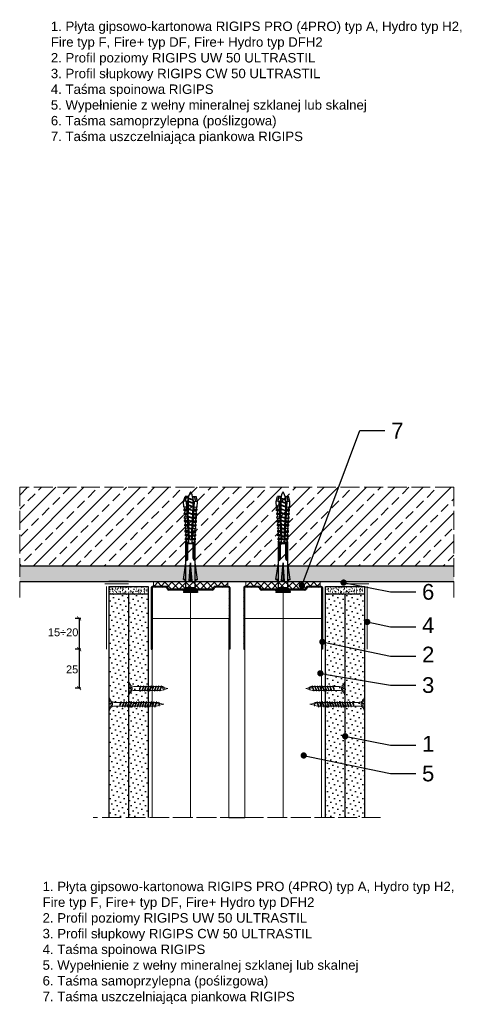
# Model space of a CAD drawing. Header units: millimetres. Extents: x 2139 to 3602, y -61 to 1415.
# Tile 1 of 6: x 2139 to 2417, y -61 to 565. Entities that reach past the tile are written whole.
import ezdxf
from ezdxf import colors
from ezdxf.entities.mleader import LeaderData, LeaderLine
from ezdxf.math import Vec2, Vec3

# ---------------------------------------------------------------- set-up
doc = ezdxf.new("R2010")
doc.units = ezdxf.units.MM
doc.linetypes.add('ACAD_ISO02W100', pattern=[15, 12, -3])
for name, color, linetype, lineweight in [('_ISOVER WELNA', 7, 'BATTING', 9), ('_RIGIPS AKCESORIA', 7, 'Continuous', 18), ('_RIGIPS G-K', 7, 'Continuous', 25), ('_RIGIPS PROFIL', 7, 'Continuous', 18), ('KRESKOWANIE', 7, 'Continuous', 9), ('OPISY', 7, 'Continuous', 9), ('PRZERYWANA', 7, 'ACAD_ISO02W100', 9), ('WYMIARY', 7, 'Continuous', 25)]:
    doc.layers.add(name, color=color, linetype=linetype, lineweight=lineweight)
doc.styles.get("Standard").update_dxf_attribs({"font": 'arial.ttf'})
doc.linetypes.add('BATTING', pattern='A,0.00254,-2.54,[134,ltypeshp.shx,S=2.54,R=0,X=-2.54,Y=0],-5.08,[134,ltypeshp.shx,S=2.54,R=180,X=2.54,Y=0],-2.54', length=10.16254)
pattern_1 = [(225, (-30.9, -801.0018), (1.122532, -3.367596), [0, -3.175])]
pattern_2 = [(225, (30.9, -801.0018), (1.122532, -3.367596), [0, -3.175])]

# ---------------------------------------------------------------- blocks, each defined once
blk = doc.blocks.new('TN 25')
at = {"layer": '_RIGIPS AKCESORIA'}
for p, q in [((0, -0.84), (0, 7.16)), ((0, 7.16), (0.46, 7.16)), ((0.46, 7.16), (0.46, 4.78)), ((0.46, 4.78), (0, 4.78)), ((0, 3.5), (1.77, 3.5)), ((0, 2.83), (1.77, 2.83)), ((0.46, 1.64), (0, 1.64)), ((0.46, -0.84), (0.46, 1.64)), ((1.77, 3.5), (1.77, 4.2)), ((1.77, 2.83), (1.77, 2.18)), ((3.02, 4.46), (8.47, 4.46)), ((7.49, 2.01), (3.55, 2.01)), ((7.12, 4.46), (7.12, 3.18)), ((8.03, 2.01), (7.12, 4.46)), ((7.12, 3.18), (7.65, 1.53)), ((7.65, 1.53), (8.03, 2.01)), ((9.41, 2.01), (8.03, 2.01)), ((8.47, 4.46), (8.79, 5)), ((9.61, 1.51), (8.47, 4.46)), ((8.79, 5), (9.93, 2.01)), ((9, 4.46), (10.1, 4.46)), ((9.93, 2.01), (9.61, 1.51)), ((11.04, 2.01), (9.93, 2.01)), ((10.1, 4.46), (10.41, 5)), ((11.23, 1.51), (10.1, 4.46)), ((10.41, 5), (11.56, 2.01)), ((10.62, 4.46), (11.67, 4.46)), ((11.56, 2.01), (11.23, 1.51)), ((12.61, 2.01), (11.56, 2.01)), ((11.67, 4.46), (11.99, 5)), ((12.81, 1.51), (11.67, 4.46)), ((11.99, 5), (13.14, 2.01)), ((12.2, 4.46), (13.21, 4.46)), ((13.14, 2.01), (12.81, 1.51)), ((14.15, 2.01), (13.14, 2.01)), ((13.21, 4.46), (13.52, 5)), ((14.34, 1.51), (13.21, 4.46)), ((13.52, 5), (14.67, 2.01)), ((13.73, 4.46), (14.8, 4.46)), ((14.67, 2.01), (14.34, 1.51)), ((15.74, 2.01), (14.67, 2.01)), ((14.8, 4.46), (15.12, 5)), ((15.94, 1.51), (14.8, 4.46)), ((15.12, 5), (16.26, 2.01)), ((15.33, 4.46), (16.42, 4.46)), ((16.26, 2.01), (15.94, 1.51)), ((17.36, 2.01), (16.26, 2.01)), ((16.42, 4.46), (16.73, 5)), ((17.55, 1.51), (16.42, 4.46)), ((16.73, 5), (17.88, 2.01)), ((16.94, 4.46), (17.99, 4.46)), ((17.88, 2.01), (17.55, 1.51)), ((18.93, 2.01), (17.88, 2.01)), ((17.99, 4.46), (18.31, 5)), ((19.13, 1.51), (17.99, 4.46)), ((18.31, 5), (19.45, 2.01)), ((18.52, 4.46), (19.68, 4.46)), ((19.45, 2.01), (19.13, 1.51)), ((19.45, 2.01), (20.62, 2.01)), ((19.68, 4.46), (20, 5)), ((20.82, 1.51), (19.68, 4.46)), ((20, 5), (21.14, 2.01)), ((20.21, 4.46), (20.7, 4.46)), ((20.7, 4.46), (22.28, 3.98)), ((21.14, 2.01), (20.82, 1.51)), ((21.14, 2.01), (21.81, 2.12)), ((21.85, 1.83), (21.67, 3.28)), ((21.67, 3.28), (22.14, 2.4)), ((22.14, 2.4), (21.85, 1.83)), ((22.7, 2.36), (22.14, 2.4)), ((22.28, 3.98), (22.56, 4.37)), ((22.7, 2.36), (22.28, 3.98)), ((22.56, 4.37), (23.03, 2.71)), ((23.03, 2.71), (22.7, 2.36)), ((22.71, 3.85), (25, 3.24)), ((25, 3.24), (23.03, 2.71)), ((0, -0.84), (0.46, -0.84))]:
    blk.add_line(p, q, dxfattribs=at)
for centre, major_axis, ratio, start_param, end_param in [((3.09, 7.67), (0.17, 3.2), 0.826134, 1.773653, 3.180586), ((-0.04, 0.9), (0, 3.93), 0.848176, -0.720942, -0.151112), ((3.37, -1.57), (0.28, 3.57), 0.832181, 0.035984, 1.430787), ((-2.73, 15.91), (0, 14.76), 0.848176, 3.399396, 3.475072), ((0.59, 4.62), (0, 2.81), 0.848176, 3.475072, 3.862535), ((1.66, 3.18), (0, 0.895), 0.848176, -1.552777, -0.720942), ((1.66, 3.18), (0, 0.895), 0.848176, 3.862535, 4.730408)]:
    blk.add_ellipse(centre, major_axis=major_axis, ratio=ratio, start_param=start_param, end_param=end_param, dxfattribs=at)
blk = doc.blocks.new('UW 50 ULTRASTIL')
h = blk.add_hatch()
h.set_pattern_fill('ANSI31', color=256, scale=0.5, style=0)
h.paths.add_polyline_path([(-104.51, 0.56), (-104.18, 1.24, -0.286951), (-103.29, 1.8), (-82.41, 1.8), (-76.29, 1.8, -0.286951), (-75.39, 1.24), (-75.06, 0.56, 0.286951), (-74.16, 0), (-65.59, 0, 0.414214), (-64.79, 0.8), (-64.79, 40), (-65.34, 40), (-65.34, 0.8, -0.414214), (-65.59, 0.55), (-73.82, 0.55, -0.286951), (-74.72, 1.11), (-75.05, 1.79, 0.286951), (-75.94, 2.35), (-103.63, 2.35, 0.286951), (-104.53, 1.79), (-104.86, 1.11, -0.286951), (-105.76, 0.55), (-113.99, 0.55, -0.414214), (-114.24, 0.8), (-114.24, 40), (-114.79, 40), (-114.79, 0.8, 0.414214), (-113.99, 0), (-105.41, 0, 0.286951)])
for p, q in [((-114.79, 0.8), (-114.79, 40)), ((-114.79, 40), (-114.24, 40)), ((-114.24, 0.8), (-114.24, 40)), ((-65.34, 0.8), (-65.34, 40)), ((-64.79, 40), (-65.34, 40)), ((-64.79, 0.8), (-64.79, 40)), ((-113.99, 0.55), (-105.76, 0.55)), ((-113.99, 0), (-105.41, 0)), ((-104.86, 1.11), (-104.53, 1.79)), ((-104.51, 0.56), (-104.18, 1.24)), ((-103.63, 2.35), (-75.94, 2.35)), ((-103.29, 1.8), (-76.29, 1.8)), ((-75.06, 0.56), (-75.39, 1.24)), ((-74.72, 1.11), (-75.05, 1.79)), ((-74.16, 0), (-65.59, 0)), ((-73.82, 0.55), (-65.59, 0.55))]:
    blk.add_line(p, q)
for centre, radius, start, end in [((-113.99, 0.8), 0.8, 180, 270), ((-113.99, 0.8), 0.25, 180, 270), ((-105.76, 1.55), 1, 270, 334.04349), ((-105.41, 1), 1, 270, 334.04349), ((-103.63, 1.35), 1, 90, 154.04349), ((-103.29, 0.8), 1, 90, 154.04349), ((-76.29, 0.8), 1, 25.95651, 90), ((-75.94, 1.35), 1, 25.95651, 90), ((-74.16, 1), 1, 205.95651, 270), ((-73.82, 1.55), 1, 205.95651, 270), ((-65.59, 0.8), 0.8, 270, 0), ((-65.59, 0.8), 0.25, 270, 0)]:
    blk.add_arc(centre, radius, start, end)
blk = doc.blocks.new('TN 35')
at = {"layer": '_RIGIPS AKCESORIA'}
for p, q in [((0, -0.84), (0, 7.16)), ((0, 7.16), (0.46, 7.16)), ((0.46, 7.16), (0.46, 4.78)), ((0.46, 4.78), (0, 4.78)), ((0, 3.5), (1.77, 3.5)), ((0, 2.83), (1.77, 2.83)), ((0.46, 1.64), (0, 1.64)), ((0.46, -0.84), (0.46, 1.64)), ((1.77, 3.5), (1.77, 4.2)), ((1.77, 2.83), (1.77, 2.18)), ((3.02, 4.46), (8.47, 4.46)), ((7.49, 2.01), (3.55, 2.01)), ((7.12, 4.46), (7.12, 3.18)), ((8.03, 2.01), (7.12, 4.46)), ((7.12, 3.18), (7.65, 1.53)), ((7.65, 1.53), (8.03, 2.01)), ((9.41, 2.01), (8.03, 2.01)), ((8.47, 4.46), (8.79, 5)), ((9.61, 1.51), (8.47, 4.46)), ((8.79, 5), (9.93, 2.01)), ((9, 4.46), (10.1, 4.46)), ((9.93, 2.01), (9.61, 1.51)), ((11.04, 2.01), (9.93, 2.01)), ((10.1, 4.46), (10.41, 5)), ((11.23, 1.51), (10.1, 4.46)), ((10.41, 5), (11.56, 2.01)), ((10.62, 4.46), (11.67, 4.46)), ((11.56, 2.01), (11.23, 1.51)), ((12.61, 2.01), (11.56, 2.01)), ((11.67, 4.46), (11.99, 5)), ((12.81, 1.51), (11.67, 4.46)), ((11.99, 5), (13.14, 2.01)), ((12.2, 4.46), (13.21, 4.46)), ((13.14, 2.01), (12.81, 1.51)), ((14.15, 2.01), (13.14, 2.01)), ((13.21, 4.46), (13.52, 5)), ((14.34, 1.51), (13.21, 4.46)), ((13.52, 5), (14.67, 2.01)), ((13.73, 4.46), (14.8, 4.46)), ((14.67, 2.01), (14.34, 1.51)), ((15.74, 2.01), (14.67, 2.01)), ((14.8, 4.46), (15.12, 5)), ((15.94, 1.51), (14.8, 4.46)), ((15.12, 5), (16.26, 2.01)), ((15.33, 4.46), (16.42, 4.46)), ((16.26, 2.01), (15.94, 1.51)), ((17.36, 2.01), (16.26, 2.01)), ((16.42, 4.46), (16.73, 5)), ((17.55, 1.51), (16.42, 4.46)), ((16.73, 5), (17.88, 2.01)), ((16.94, 4.46), (17.99, 4.46)), ((17.88, 2.01), (17.55, 1.51)), ((18.93, 2.01), (17.84, 2.01)), ((17.99, 4.46), (18.31, 5)), ((19.13, 1.51), (17.99, 4.46)), ((18.31, 5), (19.45, 2.01)), ((18.52, 4.46), (19.57, 4.46)), ((19.45, 2.01), (19.13, 1.51)), ((20.51, 2.01), (19.41, 2.01)), ((19.57, 4.46), (19.88, 5)), ((20.7, 1.51), (19.57, 4.46)), ((19.88, 5), (21.03, 2.01)), ((20.09, 4.46), (21.14, 4.46)), ((21.03, 2.01), (20.7, 1.51)), ((22.08, 2.01), (20.99, 2.01)), ((21.14, 4.46), (21.46, 5)), ((22.28, 1.51), (21.14, 4.46)), ((21.46, 5), (22.6, 2.01)), ((21.67, 4.46), (22.72, 4.46)), ((22.6, 2.01), (22.28, 1.51)), ((23.66, 2.01), (22.56, 2.01)), ((22.72, 4.46), (23.03, 5)), ((23.85, 1.51), (22.72, 4.46)), ((23.03, 5), (24.18, 2.01)), ((23.24, 4.46), (24.29, 4.46)), ((24.18, 2.01), (23.85, 1.51)), ((25.23, 2.01), (24.14, 2.01)), ((24.29, 4.46), (24.61, 5)), ((25.43, 1.51), (24.29, 4.46)), ((24.61, 5), (25.75, 2.01)), ((24.81, 4.46), (25.87, 4.46)), ((25.75, 2.01), (25.43, 1.51)), ((26.81, 2.01), (25.71, 2.01)), ((25.87, 4.46), (26.18, 5)), ((27, 1.51), (25.87, 4.46)), ((26.18, 5), (27.33, 2.01)), ((26.39, 4.46), (27.44, 4.46)), ((27.33, 2.01), (27, 1.51)), ((28.38, 2.01), (27.33, 2.01)), ((27.44, 4.46), (27.76, 5)), ((28.58, 1.51), (27.44, 4.46)), ((27.76, 5), (28.9, 2.01)), ((27.96, 4.46), (29.13, 4.46)), ((28.9, 2.01), (28.58, 1.51)), ((28.9, 2.01), (30.07, 2.01)), ((29.13, 4.46), (29.45, 5)), ((30.27, 1.51), (29.13, 4.46)), ((29.45, 5), (30.59, 2.01)), ((29.65, 4.46), (30.15, 4.46)), ((30.15, 4.46), (31.73, 3.98)), ((30.59, 2.01), (30.27, 1.51)), ((30.59, 2.01), (31.26, 2.12)), ((31.3, 1.83), (31.12, 3.28)), ((31.12, 3.28), (31.59, 2.4)), ((31.59, 2.4), (31.3, 1.83)), ((32.15, 2.36), (31.59, 2.4)), ((31.73, 3.98), (32.01, 4.37)), ((32.15, 2.36), (31.73, 3.98)), ((32.01, 4.37), (32.48, 2.71)), ((32.48, 2.71), (32.15, 2.36)), ((32.16, 3.85), (35, 3.24)), ((35, 3.24), (32.48, 2.71)), ((0, -0.84), (0.46, -0.84))]:
    blk.add_line(p, q, dxfattribs=at)
for centre, major_axis, ratio, start_param, end_param in [((3.09, 7.67), (0.17, 3.2), 0.826134, 1.773653, 3.180586), ((-0.04, 0.9), (0, 3.93), 0.848176, -0.720942, -0.151112), ((3.37, -1.57), (0.28, 3.57), 0.832181, 0.035984, 1.430787), ((-2.73, 15.91), (0, 14.76), 0.848176, 3.399396, 3.475072), ((0.59, 4.62), (0, 2.81), 0.848176, 3.475072, 3.862535), ((1.66, 3.18), (0, 0.895), 0.848176, -1.552777, -0.720942), ((1.66, 3.18), (0, 0.895), 0.848176, 3.862535, 4.730408)]:
    blk.add_ellipse(centre, major_axis=major_axis, ratio=ratio, start_param=start_param, end_param=end_param, dxfattribs=at)
blk = doc.blocks.new('kolek rozprezny komplet 60')
for p, q in [((393.81, 219.85), (390.76, 218.91)), ((393.68, 217.35), (393.81, 219.85)), ((397.41, 219.66), (393.81, 219.85)), ((397.31, 217.76), (397.41, 219.66)), ((399, 219.58), (397.82, 218.98)), ((398.9, 217.68), (399, 219.58)), ((399.8, 219.54), (399, 219.58)), ((399.7, 217.64), (399.8, 219.54)), ((401.4, 219.45), (400.22, 218.85)), ((401.3, 217.56), (401.4, 219.45)), ((402.2, 219.41), (401.4, 219.45)), ((402.1, 217.51), (402.2, 219.41)), ((403.8, 219.33), (402.61, 218.72)), ((403.7, 217.43), (403.8, 219.33)), ((404.6, 219.29), (403.8, 219.33)), ((404.5, 217.39), (404.6, 219.29)), ((406.19, 219.2), (405.01, 218.6)), ((406.09, 217.3), (406.19, 219.2)), ((406.99, 219.16), (406.19, 219.2)), ((443.47, 219.95), (432.8, 218.45)), ((443.47, 218.45), (443.47, 219.95)), ((443.47, 219.95), (444.34, 218.45)), ((450.17, 219.95), (448.67, 218.45)), ((450.17, 219.95), (450.17, 210.95)), ((450.67, 219.95), (450.17, 219.95)), ((450.67, 219.95), (450.67, 210.95)), ((450.67, 219.35), (451.17, 219.95)), ((451.17, 219.95), (451.67, 219.95)), ((451.17, 219.95), (451.17, 210.95)), ((451.67, 219.95), (451.67, 210.95)), ((390.66, 217.01), (390.76, 218.91)), ((393.15, 216.88), (390.66, 217.01)), ((393.15, 214.02), (390.66, 213.89)), ((390.66, 213.89), (390.76, 211.99)), ((393.75, 218.75), (390.71, 217.96)), ((393.75, 212.15), (390.71, 212.94)), ((391.67, 216.95), (392.67, 216.95)), ((392.67, 216.95), (391.67, 213.95)), ((391.67, 213.95), (391.71, 213.45)), ((391.71, 213.45), (392.07, 213.95)), ((392.67, 216.95), (392.07, 213.95)), ((393.07, 216.95), (392.07, 213.95)), ((392.07, 213.95), (393.67, 213.95)), ((392.67, 216.95), (393.04, 217.45)), ((393.07, 216.95), (393.04, 217.45)), ((393.07, 216.95), (394.67, 216.95)), ((394.67, 216.95), (393.67, 213.95)), ((393.67, 213.95), (393.7, 213.55)), ((417.38, 216.11), (393.68, 217.35)), ((417.38, 214.79), (393.68, 213.55)), ((393.68, 213.55), (393.81, 211.05)), ((420.47, 216.55), (393.71, 217.95)), ((420.47, 214.35), (393.71, 212.95)), ((393.78, 213.55), (394.07, 213.95)), ((394.67, 216.95), (394.07, 213.95)), ((395.07, 216.95), (394.07, 213.95)), ((394.07, 213.95), (396.07, 213.95)), ((394.67, 216.95), (394.92, 217.29)), ((395.07, 216.95), (395.05, 217.28)), ((395.07, 216.95), (397.07, 216.95)), ((397.07, 216.95), (396.07, 213.95)), ((396.07, 213.95), (396.09, 213.67)), ((396.28, 213.68), (396.47, 213.95)), ((397.07, 216.95), (396.47, 213.95)), ((397.47, 216.95), (396.47, 213.95)), ((396.47, 213.95), (398.47, 213.95)), ((397.07, 216.95), (397.23, 217.17)), ((397.31, 213.14), (397.41, 211.24)), ((397.47, 216.95), (397.46, 217.16)), ((397.47, 216.95), (399.47, 216.95)), ((397.67, 217.14), (397.71, 217.74)), ((397.67, 213.76), (397.71, 213.16)), ((398.47, 217.1), (398.5, 217.7)), ((399.47, 216.95), (398.47, 213.95)), ((398.47, 213.95), (398.48, 213.8)), ((398.47, 213.8), (398.5, 213.2)), ((398.77, 213.81), (398.87, 213.95)), ((399.47, 216.95), (398.87, 213.95)), ((399.87, 216.95), (398.87, 213.95)), ((398.87, 213.95), (400.87, 213.95)), ((398.9, 213.22), (399, 211.32)), ((399.47, 216.95), (399.55, 217.05)), ((399.7, 213.26), (399.8, 211.36)), ((399.87, 216.95), (399.87, 217.03)), ((399.87, 216.95), (401.38, 216.95)), ((400.07, 217.02), (400.1, 217.62)), ((400.07, 213.88), (400.1, 213.28)), ((400.87, 216.98), (400.9, 217.58)), ((401.87, 216.92), (400.87, 213.95)), ((400.87, 213.95), (400.88, 213.92)), ((400.87, 213.92), (400.9, 213.32)), ((401.87, 216.92), (401.27, 213.95)), ((402.26, 216.9), (401.27, 213.95)), ((401.27, 213.95), (401.38, 213.95)), ((401.27, 213.94), (401.27, 213.95)), ((401.3, 213.35), (401.4, 211.45)), ((402.1, 213.39), (402.2, 211.49)), ((402.47, 216.89), (402.5, 217.49)), ((402.47, 214.01), (402.5, 213.41)), ((403.27, 216.85), (403.3, 217.45)), ((403.27, 214.05), (403.3, 213.45)), ((404.22, 216.8), (403.31, 214.05)), ((404.24, 216.8), (403.7, 214.07)), ((403.7, 213.47), (403.8, 211.57)), ((404.62, 216.78), (403.72, 214.07)), ((404.5, 213.51), (404.6, 211.62)), ((404.86, 216.77), (404.9, 217.37)), ((404.86, 214.13), (404.9, 213.53)), ((405.66, 216.73), (405.69, 217.32)), ((405.66, 214.17), (405.69, 213.58)), ((406.58, 216.68), (405.75, 214.18)), ((406.09, 213.6), (406.19, 211.7)), ((406.62, 216.68), (406.12, 214.2)), ((406.98, 216.66), (406.16, 214.2)), ((406.89, 217.26), (406.99, 219.16)), ((406.89, 213.64), (406.99, 211.74)), ((407.26, 216.64), (407.29, 217.24)), ((407.26, 214.26), (407.29, 213.66)), ((408.59, 219.08), (407.41, 218.47)), ((408.06, 216.6), (408.09, 217.2)), ((408.06, 214.3), (408.09, 213.7)), ((408.94, 216.55), (408.19, 214.31)), ((408.49, 217.18), (408.59, 219.08)), ((408.49, 213.72), (408.59, 211.82)), ((408.99, 216.55), (408.55, 214.33)), ((409.39, 219.03), (408.59, 219.08)), ((409.34, 216.53), (408.6, 214.33)), ((409.29, 217.14), (409.39, 219.03)), ((409.29, 213.76), (409.39, 211.87)), ((409.66, 216.52), (409.69, 217.12)), ((409.66, 214.38), (409.69, 213.79)), ((410.99, 218.95), (409.8, 218.35)), ((410.46, 216.47), (410.49, 217.07)), ((410.46, 214.43), (410.49, 213.83)), ((411.3, 216.43), (410.64, 214.44)), ((410.89, 217.05), (410.99, 218.95)), ((410.89, 213.85), (410.99, 211.95)), ((411.37, 216.43), (410.98, 214.45)), ((411.69, 216.41), (411.04, 214.46)), ((412.59, 218.87), (411.4, 218.26)), ((412.05, 216.39), (412.09, 216.99)), ((412.05, 214.51), (412.09, 213.91)), ((412.49, 216.97), (412.59, 218.87)), ((412.49, 213.93), (412.59, 212.03)), ((413.38, 218.82), (412.59, 218.87)), ((412.85, 216.35), (412.89, 216.95)), ((412.85, 214.55), (412.89, 213.95)), ((413.66, 216.31), (413.08, 214.56)), ((413.28, 216.93), (413.38, 218.82)), ((413.28, 213.97), (413.38, 212.08)), ((413.75, 216.3), (413.4, 214.58)), ((414.05, 216.29), (413.49, 214.58)), ((414.98, 218.74), (413.8, 218.14)), ((414.45, 216.27), (414.48, 216.86)), ((414.45, 214.64), (414.48, 214.04)), ((414.88, 216.84), (414.98, 218.74)), ((414.88, 214.06), (414.98, 212.16)), ((415.78, 218.7), (414.98, 218.74)), ((415.25, 216.22), (415.28, 216.82)), ((415.25, 214.68), (415.28, 214.08)), ((416.02, 216.18), (415.52, 214.69)), ((415.68, 216.8), (415.78, 218.7)), ((415.68, 214.1), (415.78, 212.2)), ((416.12, 216.18), (415.83, 214.71)), ((416.41, 216.16), (415.93, 214.71)), ((417.38, 218.62), (416.2, 218.01)), ((417.28, 216.72), (417.38, 218.62)), ((417.28, 214.18), (417.38, 212.29)), ((418.18, 218.57), (417.38, 218.62)), ((418.22, 215.58), (418.01, 214.95)), ((418.08, 216.68), (418.18, 218.57)), ((418.08, 214.22), (418.18, 212.33)), ((419.78, 218.49), (418.59, 217.89)), ((419.78, 212.41), (418.59, 213.01)), ((419.68, 216.59), (419.78, 218.49)), ((419.68, 214.31), (419.78, 212.41)), ((430.17, 217.15), (419.71, 217.15)), ((430.17, 213.75), (419.71, 213.75)), ((431.37, 217.95), (419.75, 217.95)), ((431.37, 212.95), (419.75, 212.95)), ((448.67, 218.45), (419.77, 218.45)), ((420.47, 217.15), (420.47, 213.75)), ((420.67, 217.15), (420.67, 213.75)), ((420.87, 217.15), (420.87, 213.75)), ((444.34, 216.37), (432.8, 215.45)), ((432.8, 215.45), (443.47, 215.45)), ((444.34, 214.53), (432.8, 215.45)), ((444.34, 216.37), (443.47, 215.45)), ((444.34, 214.53), (443.47, 215.45)), ((444.34, 214.53), (444.34, 216.37)), ((448.67, 218.45), (448.67, 212.45)), ((448.67, 216.95), (448.67, 213.95)), ((393.81, 211.05), (390.76, 211.99)), ((397.41, 211.24), (393.81, 211.05)), ((399, 211.32), (397.82, 211.93)), ((399.8, 211.36), (399, 211.32)), ((401.4, 211.45), (400.22, 212.05)), ((402.2, 211.49), (401.4, 211.45)), ((403.8, 211.57), (402.61, 212.18)), ((404.6, 211.62), (403.8, 211.57)), ((406.19, 211.7), (405.01, 212.3)), ((406.99, 211.74), (406.19, 211.7)), ((408.59, 211.82), (407.41, 212.43)), ((409.39, 211.87), (408.59, 211.82)), ((410.99, 211.95), (409.8, 212.55)), ((412.59, 212.03), (411.4, 212.64)), ((413.38, 212.08), (412.59, 212.03)), ((414.98, 212.16), (413.8, 212.76)), ((415.78, 212.2), (414.98, 212.16)), ((417.38, 212.29), (416.2, 212.89)), ((418.18, 212.33), (417.38, 212.29)), ((448.67, 212.45), (419.77, 212.45)), ((443.47, 210.95), (432.8, 212.45)), ((443.47, 212.45), (443.47, 210.95)), ((443.47, 210.95), (444.34, 212.45)), ((450.17, 210.95), (448.67, 212.45)), ((450.67, 210.95), (450.17, 210.95)), ((450.67, 211.55), (451.17, 210.95)), ((451.17, 210.95), (451.67, 210.95))]:
    blk.add_line(p, q)
for centre, radius, start, end in [((397.68, 219.24), 0.3, 177, 297), ((393.41, 206.24), 10.85, 99.20383, 121.90826), ((393.41, 224.66), 10.85, 238.09174, 260.79617), ((393.65, 216.85), 0.5, 87, 177), ((393.65, 214.05), 0.5, 183, 273), ((400.08, 219.12), 0.3, 177, 297), ((402.48, 218.99), 0.3, 177, 297), ((404.87, 218.87), 0.3, 177, 297), ((407.27, 218.74), 0.3, 177, 297), ((409.67, 218.61), 0.3, 177, 297), ((411.27, 218.53), 0.3, 177, 297), ((413.66, 218.41), 0.3, 177, 297), ((416.06, 218.28), 0.3, 177, 297), ((417.55, 215.45), 0.682, 255.86037, 104.13858), ((418.46, 218.15), 0.3, 177, 297), ((418.46, 212.75), 0.3, 63, 183), ((422.67, 216.95), 1, 90, 168.46304), ((422.67, 213.95), 1, 191.53696, 270), ((430.17, 218.45), 1.3, 270, 0), ((430.17, 212.45), 1.3, 0, 90), ((397.68, 211.66), 0.3, 63, 183), ((400.08, 211.78), 0.3, 63, 183), ((402.48, 211.91), 0.3, 63, 183), ((404.87, 212.03), 0.3, 63, 183), ((407.27, 212.16), 0.3, 63, 183), ((409.67, 212.29), 0.3, 63, 183), ((411.27, 212.37), 0.3, 63, 183), ((413.66, 212.5), 0.3, 63, 183), ((416.06, 212.62), 0.3, 63, 183)]:
    blk.add_arc(centre, radius, start, end)
blk = doc.blocks.new('_Dot')
at = {"color": 0, "linetype": 'ByBlock', "lineweight": -2}
blk.add_line((-0.5, 0), (-1, 0), dxfattribs=at)
at = {"color": 0, "linetype": 'ByBlock', "const_width": 0.5}
blk.add_lwpolyline([(-0.25, 0, 1), (0.25, 0, 1)], format="xyb", close=True, dxfattribs=at)
blk = doc.blocks.new('_ArchTick')
at = {"color": 0, "linetype": 'ByBlock', "const_width": 0.15}
blk.add_lwpolyline([(-0.5, -0.5), (0.5, 0.5)], dxfattribs=at)

msp = doc.modelspace()

# ---------------------------------------------------------------- hatches: boundary and pattern name
at = {"layer": '_RIGIPS G-K'}
h = msp.add_hatch(dxfattribs=at)
h.set_pattern_fill('AR-SAND', color=256, scale=0.05, angle=180, style=0)
h.set_pattern_definition([(217.5, (3870.6498, 1331.1338), (0.0800016, -2.4470662), [0, -1.9304, 0, -2.159, 0, -2.06375]), (187.5, (3870.6498, 1331.1338), (-2.2476164, -3.5841255), [0, -1.0414, 0, -1.7399, 0, -0.66675]), (147.5, (3872.212, 1331.1338), (-3.9549619, -0.007186), [0, -0.635, 0, -2.286, 0, -2.9845]), (137.5, (3872.212, 1331.1338), (-3.817782, -1.1146466), [0, -0.3175, 0, -1.4986, 0, -1.7145])])
h.paths.add_polyline_path([(2195.37, 200.07), (2220.37, 200.07), (2220.37, 205.07), (2195.37, 205.07)])
h = msp.add_hatch(dxfattribs=at)
h.set_pattern_fill('AR-SAND', color=256, scale=0.05, angle=180, style=0)
h.set_pattern_definition([(217.5, (3932.4498, 1331.1338), (0.0800016, -2.4470662), [0, -1.9304, 0, -2.159, 0, -2.06375]), (187.5, (3932.4498, 1331.1338), (-2.2476164, -3.5841255), [0, -1.0414, 0, -1.7399, 0, -0.66675]), (147.5, (3934.012, 1331.1338), (-3.9549619, -0.007186), [0, -0.635, 0, -2.286, 0, -2.9845]), (137.5, (3934.012, 1331.1338), (-3.817782, -1.1146466), [0, -0.3175, 0, -1.4986, 0, -1.7145])])
h.paths.add_polyline_path([(2333.17, 200.07), (2358.17, 200.07), (2358.17, 205.07), (2333.17, 205.07)])
h = msp.add_hatch(dxfattribs=at)
h.set_pattern_fill('DOTS', color=256, scale=2, angle=225, style=0)
h.set_pattern_definition(pattern_1)
h.paths.add_polyline_path([(2195.37, 58.07), (2207.87, 58.07), (2207.87, 200.07), (2195.37, 200.07)])
h = msp.add_hatch(dxfattribs=at)
h.set_pattern_fill('DOTS', color=256, scale=2, angle=225, style=0)
h.set_pattern_definition(pattern_1)
h.paths.add_polyline_path([(2207.87, 58.07), (2220.37, 58.07), (2220.37, 200.07), (2207.87, 200.07)])
h = msp.add_hatch(dxfattribs=at)
h.set_pattern_fill('DOTS', color=256, scale=2, angle=225, style=0)
h.set_pattern_definition(pattern_2)
h.paths.add_polyline_path([(2333.17, 58.07), (2345.67, 58.07), (2345.67, 200.07), (2333.17, 200.07)])
h = msp.add_hatch(dxfattribs=at)
h.set_pattern_fill('DOTS', color=256, scale=2, angle=225, style=0)
h.set_pattern_definition(pattern_2)
h.paths.add_polyline_path([(2345.67, 58.07), (2358.17, 58.07), (2358.17, 200.07), (2345.67, 200.07)])
at = {"layer": 'KRESKOWANIE'}
h = msp.add_hatch(dxfattribs=at)
h.set_pattern_fill('ANSI33', color=256, scale=2, angle=180, style=0)
h.set_pattern_definition([(225, (0, -798.002), (8.980256, -8.980256), []), (225, (-8.98, -798.002), (8.980256, -8.980256), [6.35, -3.175])])
h.paths.add_polyline_path([(2414.77, 268.07), (2138.77, 268.07), (2138.77, 218.07), (2414.77, 218.07)])
h = msp.add_hatch(dxfattribs=at)
h.set_pattern_fill('AR-SAND', color=256, scale=0.1, style=0)
h.set_pattern_definition([(37.5, (-326, -1106.0627), (-0.160003, 4.8941324), [0, -3.8608, 0, -4.318, 0, -4.1275]), (7.5, (-326, -1106.063), (4.495233, 7.168251), [0, -2.0828, 0, -3.4798, 0, -1.3335]), (327.5, (-329.124, -1106.0627), (7.909924, 0.014372), [0, -1.27, 0, -4.572, 0, -5.969]), (317.5, (-329.124, -1106.063), (7.635565, 2.229293), [0, -0.635, 0, -2.9972, 0, -3.429])])
h.paths.add_polyline_path([(2414.77, 218.07), (2138.77, 218.07), (2138.77, 208.07), (2414.77, 208.07)])
h = msp.add_hatch(dxfattribs=at)
h.set_pattern_fill('ANSI37', color=256, angle=270, style=0)
h.set_pattern_definition([(315, (3872.1498, 1642.1947), (2.245064, 2.245064), []), (45, (3872.1498, 1642.1947), (-2.245064, 2.245064), [])])
h.paths.add_polyline_path([(2223.77, 205.07), (2231.75, 205.07, -0.286951), (2232.65, 204.5), (2232.98, 203.83, 0.286951), (2233.88, 203.27), (2260.87, 203.27, 0.286951), (2261.77, 203.83), (2262.1, 204.5, -0.286951), (2263, 205.07), (2270.97, 205.07), (2270.97, 208.07), (2223.77, 208.07)])
h = msp.add_hatch(dxfattribs=at)
h.set_pattern_fill('ANSI37', color=256, angle=270, style=0)
h.set_pattern_definition([(315, (3930.9498, 1642.1947), (2.245064, 2.245064), []), (45, (3930.9498, 1642.1947), (-2.245064, 2.245064), [])])
h.paths.add_polyline_path([(2282.57, 205.07), (2290.55, 205.07, -0.286951), (2291.45, 204.5), (2291.78, 203.83, 0.286951), (2292.68, 203.27), (2319.67, 203.27, 0.286951), (2320.57, 203.83), (2320.9, 204.5, -0.286951), (2321.8, 205.07), (2329.77, 205.07), (2329.77, 208.07), (2282.57, 208.07)])

# ---------------------------------------------------------------- linework, layer by layer
for p, q in [((2138.77, 218.07), (2414.77, 218.07)), ((2138.77, 208.07), (2414.77, 208.07))]:
    msp.add_line(p, q)
at = {"layer": '_ISOVER WELNA', "ltscale": 2.4}
for p, q in [((2247.37, 58.07), (2247.37, 202.72)), ((2306.17, 58.07), (2306.17, 202.72))]:
    msp.add_line(p, q, dxfattribs=at)
at = {"layer": '_RIGIPS AKCESORIA'}
for p, q in [((2207.87, 206.57), (2192.87, 206.57)), ((2193.87, 205.07), (2193.87, 165.07)), ((2195.37, 205.07), (2195.37, 165.07)), ((2345.67, 206.57), (2360.67, 206.57)), ((2359.67, 205.07), (2359.67, 165.07))]:
    msp.add_line(p, q, dxfattribs=at)
at = {"layer": '_RIGIPS G-K'}
for p, q in [((2207.87, 208.07), (2195.37, 208.07)), ((2207.87, 208.07), (2220.37, 208.07)), ((2195.37, 205.07), (2195.37, 58.07)), ((2195.37, 205.07), (2220.37, 205.07)), ((2220.37, 205.07), (2220.37, 58.07)), ((2333.17, 58.07), (2333.17, 205.07)), ((2333.17, 205.07), (2358.17, 205.07)), ((2358.17, 58.07), (2358.17, 205.07)), ((2220.37, 200.07), (2195.37, 200.07)), ((2207.87, 200.07), (2207.87, 58.07)), ((2358.17, 200.07), (2333.17, 200.07)), ((2345.67, 58.07), (2345.67, 200.07)), ((2271.77, 58.07), (2281.77, 58.07))]:
    msp.add_line(p, q, dxfattribs=at)
at = {"layer": '_RIGIPS PROFIL', "lineweight": 9}
for p, q in [((2222.97, 184.67), (2271.77, 184.67)), ((2222.97, 58.07), (2222.97, 184.67)), ((2271.77, 58.07), (2271.77, 184.67)), ((2281.77, 184.67), (2330.57, 184.67)), ((2281.77, 58.07), (2281.77, 184.67)), ((2330.57, 58.07), (2330.57, 184.67))]:
    msp.add_line(p, q, dxfattribs=at)
at = {"layer": 'KRESKOWANIE'}
for p, q in [((2223.77, 205.07), (2223.77, 208.07)), ((2270.97, 205.07), (2270.97, 208.07)), ((2282.57, 205.07), (2282.57, 208.07)), ((2329.77, 205.07), (2329.77, 208.07))]:
    msp.add_line(p, q, dxfattribs=at)
at = {"layer": 'PRZERYWANA'}
for p, q in [((2414.77, 268.07), (2138.77, 268.07)), ((2138.77, 268.07), (2138.77, 198.07)), ((2414.77, 268.07), (2414.77, 198.07)), ((2368.17, 58.07), (2185.37, 58.07)), ((2338.77, 58.07), (2214.77, 58.07))]:
    msp.add_line(p, q, dxfattribs=at)
at = {"layer": 'WYMIARY'}
for p, q in [((2177.57, 184.67), (2174.07, 184.67)), ((2176.57, 184.67), (2176.57, 165.07)), ((2177.55, 165.07), (2174.05, 165.07)), ((2177.57, 165.07), (2174.07, 165.07)), ((2176.55, 165.07), (2176.55, 140.32)), ((2177.55, 140.32), (2174.05, 140.32))]:
    msp.add_line(p, q, dxfattribs=at)

# ---------------------------------------------------------------- block references
for name, p, rotation in [('kolek rozprezny komplet 60', (2031.92, 652.89), 270), ('kolek rozprezny komplet 60', (2090.72, 652.89), 270), ('UW 50 ULTRASTIL', (2157.59, 205.07), 180), ('UW 50 ULTRASTIL', (2216.39, 205.07), 180)]:
    msp.add_blockref(name, p, dxfattribs=dict(rotation=rotation))
at = {"layer": '_RIGIPS AKCESORIA', "xscale": -1, "rotation": 180}
for name, p in [('TN 25', (2207.87, 143.31)), ('TN 35', (2195.37, 133.31))]:
    msp.add_blockref(name, p, dxfattribs=at)
at = {"layer": '_RIGIPS AKCESORIA', "rotation": 180}
for name, p in [('TN 25', (2345.67, 143.31)), ('TN 35', (2358.17, 133.31))]:
    msp.add_blockref(name, p, dxfattribs=at)
at = {"layer": 'WYMIARY', "xscale": 2.5, "yscale": 2.5, "zscale": 2.5}
for p, rotation in [((2176.57, 184.67), 90), ((2176.55, 165.07), 90), ((2176.57, 165.07), 270), ((2176.55, 140.32), 270)]:
    msp.add_blockref('_ArchTick', p, dxfattribs=dict(at, rotation=rotation))

# ---------------------------------------------------------------- texts
at = {"char_height": 6, "attachment_point": 1}
for insert, width in [((2158.57, 564.29), 261.9996), ((2153.33, 17.21), 268.1748)]:
    msp.add_mtext('1. Płyta gipsowo-kartonowa RIGIPS PRO (4PRO) typ A, Hydro typ H2, Fire typ F, Fire+ typ DF, Fire+ Hydro typ DFH2\\P2. Profil poziomy RIGIPS UW 50 ULTRASTIL\\P3. Profil słupkowy RIGIPS CW 50 ULTRASTIL\\P4. Taśma spoinowa RIGIPS\\P5. Wypełnienie z wełny mineralnej szklanej lub skalnej\\P6. Taśma samoprzylepna (poślizgowa)\\P7. Taśma uszczelniająca piankowa RIGIPS', dxfattribs=dict(at, insert=insert, width=width))
at = {"layer": 'WYMIARY', "char_height": 5, "attachment_point": 5}
for s, insert in [('15÷20', (2166.39, 175.8)), ('25', (2172.1, 152.23))]:
    msp.add_mtext(s, dxfattribs=dict(at, insert=insert))

# ---------------------------------------------------------------- leaders
at = {"layer": 'OPISY'}
ml = msp.add_multileader_mtext('Standard', dxfattribs=at)
ml.set_content('7', color=256)
ml.set_leader_properties()
ml.set_arrow_properties(name='DOT')
ml.build(insert=Vec2(0, 0))
ctx = ml.context
ctx.base_point, ctx.char_height, ctx.landing_gap_size, ctx.plane_origin = Vec3(2370.92, 304.11), 10, 4, Vec3(2178.33, 447.77)
notes = []
notes.append((ctx, [(0, (1, 1, 0), (2354.92, 304.11), (1, 0), 16, [(0, [(2318.14, 205.6)], 0, [])])]))
ctx.mtext.insert, ctx.mtext.flow_direction = Vec3(2374.92, 309.11), 5
ml = msp.add_multileader_mtext('Standard', dxfattribs=at)
ml.set_content('6', color=256)
ml.set_leader_properties()
ml.set_arrow_properties(name='DOT')
ml.build(insert=Vec2(0, 0))
ctx = ml.context
ctx.base_point, ctx.char_height, ctx.landing_gap_size, ctx.plane_origin = Vec3(2390.52, 201.51), 10, 4, Vec3(2197.93, 345.17)
notes.append((ctx, [(0, (1, 1, 0), (2374.52, 201.51), (1, 0), 16, [(0, [(2344.61, 207.48)], 0, [])])]))
ctx.mtext.insert, ctx.mtext.flow_direction = Vec3(2394.52, 206.59), 5
ml = msp.add_multileader_mtext('Standard', dxfattribs=at)
ml.set_content('4', color=256)
ml.set_leader_properties()
ml.set_arrow_properties(name='DOT')
ml.build(insert=Vec2(0, 0))
ctx = ml.context
ctx.base_point, ctx.char_height, ctx.landing_gap_size, ctx.plane_origin = Vec3(2390.52, 179.3), 10, 4, Vec3(2197.93, 322.96)
notes.append((ctx, [(0, (1, 1, 0), (2374.52, 179.3), (1, 0), 16, [(0, [(2359.67, 182.43)], 0, [])])]))
ctx.mtext.insert, ctx.mtext.flow_direction = Vec3(2394.52, 185.3), 5
ml = msp.add_multileader_mtext('Standard', dxfattribs=at)
ml.set_content('2', color=256)
ml.set_leader_properties()
ml.set_arrow_properties(name='DOT')
ml.build(insert=Vec2(0, 0))
ctx = ml.context
ctx.base_point, ctx.char_height, ctx.landing_gap_size, ctx.plane_origin = Vec3(2390.52, 160.7), 10, 4, Vec3(2197.93, 304.36)
notes.append((ctx, [(0, (1, 1, 0), (2374.52, 160.7), (1, 0), 16, [(0, [(2331.17, 169.75)], 0, [])])]))
ctx.mtext.insert, ctx.mtext.flow_direction = Vec3(2394.52, 166.7), 5
ml = msp.add_multileader_mtext('Standard', dxfattribs=at)
ml.set_content('3', color=256)
ml.set_leader_properties()
ml.set_arrow_properties(name='DOT')
ml.build(insert=Vec2(0, 0))
ctx = ml.context
ctx.base_point, ctx.char_height, ctx.landing_gap_size, ctx.plane_origin = Vec3(2390.52, 142.2), 10, 4, Vec3(2197.93, 285.86)
notes.append((ctx, [(0, (1, 1, 0), (2374.52, 142.2), (1, 0), 16, [(0, [(2329.89, 149.76)], 0, [])])]))
ctx.mtext.insert, ctx.mtext.flow_direction = Vec3(2394.52, 147.28), 5
ml = msp.add_multileader_mtext('Standard', dxfattribs=at)
ml.set_content('1', color=256)
ml.set_leader_properties()
ml.set_arrow_properties(name='DOT')
ml.build(insert=Vec2(0, 0))
ctx = ml.context
ctx.base_point, ctx.char_height, ctx.landing_gap_size, ctx.plane_origin = Vec3(2390.52, 103.97), 10, 4, Vec3(2197.93, 247.63)
notes.append((ctx, [(0, (1, 1, 0), (2374.52, 103.97), (1, 0), 16, [(0, [(2345.67, 109.69)], 0, [])])]))
ctx.mtext.insert, ctx.mtext.flow_direction = Vec3(2394.52, 109.97), 5
ml = msp.add_multileader_mtext('Standard', dxfattribs=at)
ml.set_content('5', color=256)
ml.set_leader_properties()
ml.set_arrow_properties(name='DOT')
ml.build(insert=Vec2(0, 0))
ctx = ml.context
ctx.base_point, ctx.char_height, ctx.landing_gap_size, ctx.plane_origin = Vec3(2390.52, 85.97), 10, 4, Vec3(2197.93, 229.63)
notes.append((ctx, [(0, (1, 1, 0), (2374.52, 85.97), (1, 0), 16, [(0, [(2319.28, 97.5)], 0, [])])]))
ctx.mtext.insert, ctx.mtext.flow_direction = Vec3(2394.52, 91.05), 5
for ctx, leaders in notes:
    for number, flags, end, landing, length, lines in leaders:
        leader = LeaderData()
        leader.index, (leader.has_last_leader_line, leader.has_dogleg_vector, leader.attachment_direction) = number, flags
        leader.last_leader_point, leader.dogleg_vector, leader.dogleg_length = Vec3(end), Vec3(landing), length
        for number, points, colour, breaks in lines:
            line = LeaderLine()
            line.index, line.vertices, line.color, line.breaks = number, Vec3.list(points), colors.encode_raw_color(colour), breaks
            leader.lines.append(line)
        ctx.leaders.append(leader)

doc.saveas('drawing.dxf')
